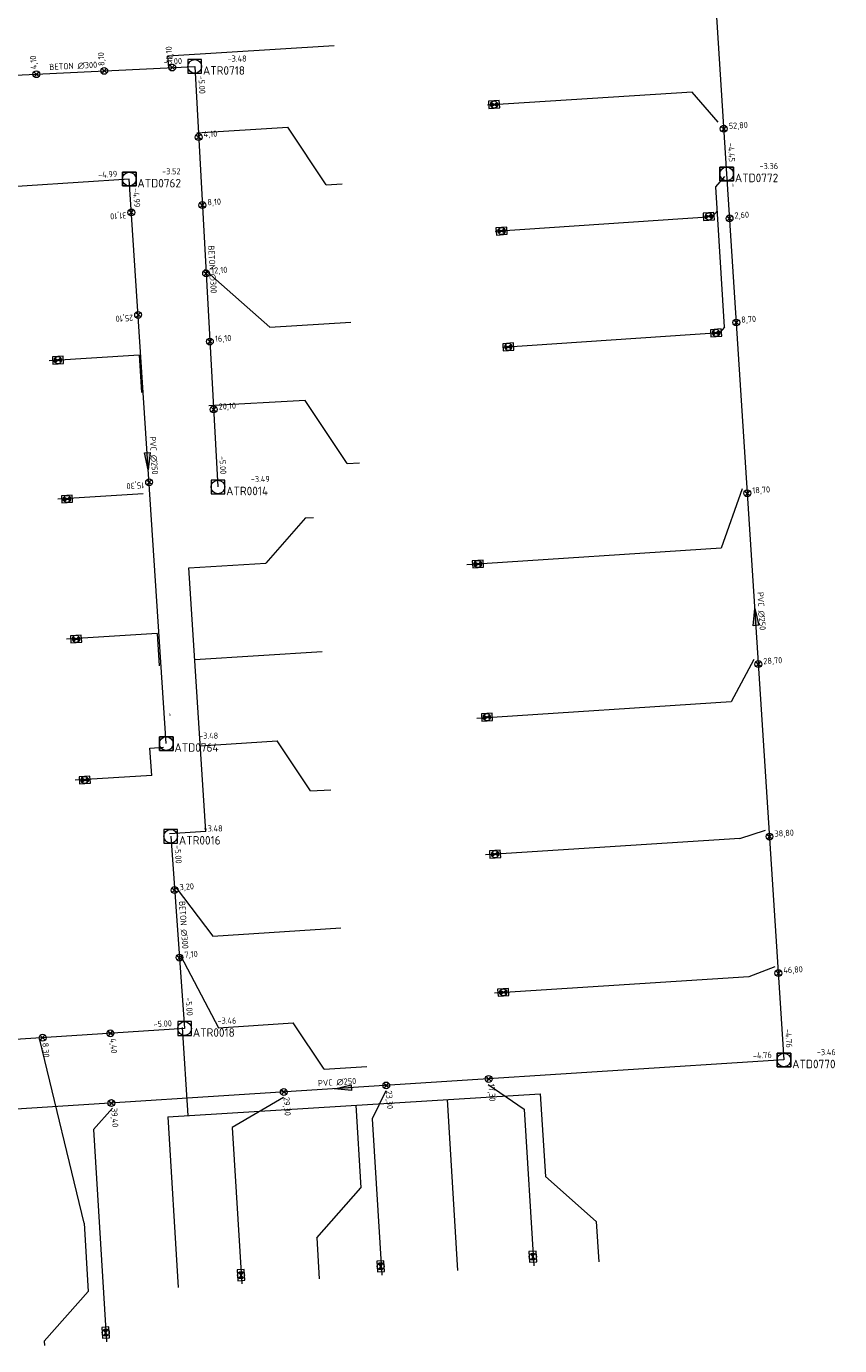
# Model space of a CAD drawing. Header units: metres. Extents: x 162232 to 162755, y 502539 to 502988.
# Tile 27 of 64: x 162628 to 162676, y 502576 to 502653. Entities that reach past the tile are written whole.
import ezdxf

# ---------------------------------------------------------------- set-up
doc = ezdxf.new("R2010")
doc.units = ezdxf.units.M
doc.header["$LTSCALE"] = 0.001
for name, color, linetype, lineweight in [('B-WE-RI-HWA_BOB-T18', 150, 'Continuous', 0), ('B-WE-RI-HWA_HUISAANSLUITING_PVC_125-G', 150, 'Continuous', 13), ('B-WE-RI-HWA_HULPSTUK_INLAAT-S', 150, 'Continuous', 13), ('B-WE-RI-HWA_HULPSTUK_INLAAT-T18', 150, 'Continuous', 0), ('B-WE-RI-HWA_MATERIAAL-T18', 150, 'Continuous', 0), ('B-WE-RI-HWA_PUTDEKSELHOOGTE-T18', 150, 'Continuous', 0), ('B-WE-RI-HWA_PUTNUMMER-T25', 150, 'Continuous', 0), ('B-WE-RI-HWA_RIOOLPUT_INSPECTIEPUT-S', 150, 'Continuous', 13), ('B-WE-RI-HWA_TRANSPORTLEIDING_BETON_300-G', 150, 'Continuous', 13), ('B-WE-RI-VWA_BOB-T18', 20, 'Continuous', 0), ('B-WE-RI-VWA_HUISAANSLUITING_PVC_125-G', 20, 'Continuous', 13), ('B-WE-RI-VWA_HULPSTUK_INLAAT-S', 20, 'Continuous', 13), ('B-WE-RI-VWA_HULPSTUK_INLAAT-T18', 20, 'Continuous', 0), ('B-WE-RI-VWA_HULPSTUK_ONTSTOPPINGSSTUK-S', 20, 'Continuous', 13), ('B-WE-RI-VWA_MATERIAAL-T18', 20, 'Continuous', 0), ('B-WE-RI-VWA_PUTDEKSELHOOGTE-T18', 20, 'Continuous', 0), ('B-WE-RI-VWA_PUTNUMMER-T25', 20, 'Continuous', 0), ('B-WE-RI-VWA_RIOOLPUT_INSPECTIEPUT-S', 20, 'Continuous', 13), ('B-WE-RI-VWA_STROOMRICHTING-S', 20, 'Continuous', 13), ('B-WE-RI-VWA_TRANSPORTLEIDING_PVC_250-G', 20, 'Continuous', 13), ('Default', 7, 'Continuous', 0)]:
    doc.layers.add(name, color=color, linetype=linetype, lineweight=lineweight)
doc.styles.add('NLCS-ISO', font='NLCS-ISO.ttf')

# ---------------------------------------------------------------- blocks, each defined once
blk = doc.blocks.new('SRI-STROOMRICHTING-SO')
at = {"layer": 'Default', "linetype": 'Continuous'}
blk.add_hatch(color=256, dxfattribs=at).paths.add_polyline_path([(-0.0025, 0.00083), (-0.0025, -0.00083), (0.0025, 0)])
at = {"flags": 128}
blk.add_lwpolyline([(0.0025, 0), (-0.0025, -0.00083), (-0.0025, 0.00083), (0.0025, 0)], dxfattribs=at)
blk = doc.blocks.new('B-SRI-PUT_VWA-SO')
at = {"flags": 128}
for points in [[(-0.002, 0.002), (0.002, 0.002), (0.002, -0.002), (-0.002, -0.002), (-0.002, 0.002)], [(0.002, -0.002), (0.002, 0.002), (-0.002, 0.002), (-0.002, -0.002), (0.002, -0.002)]]:
    blk.add_lwpolyline(points, dxfattribs=at)
blk.add_circle((0, 0), 0.002)
blk = doc.blocks.new('B-SRI-PUT_HWA-SO')
at = {"flags": 128}
blk.add_lwpolyline([(-0.002, -0.002), (0.002, -0.002), (0.002, 0.002), (-0.002, 0.002), (-0.002, -0.002)], dxfattribs=at)
blk.add_circle((0, 0), 0.002)
blk = doc.blocks.new('SRI-HULP_INLAAT-SO')
for p, q in [((-0.00071, 0.00071), (0.00071, -0.00071)), ((-0.00071, -0.00071), (0.00071, 0.00071))]:
    blk.add_line(p, q)
blk.add_circle((0, 0), 0.001)
blk = doc.blocks.new('SRI-HULP_ONTSTOP-SO')
at = {"layer": 'Default', "linetype": 'Continuous'}
h = blk.add_hatch(color=256, dxfattribs=at)
edge = h.paths.add_edge_path()
edge.add_arc((0, 0), 0.00105, 146.3099, 180)
edge.add_arc((0, 0), 0.00105, -180, -146.3099)
edge.add_line((-0.00087, -0.00058), (0, 0))
edge.add_line((0, 0), (-0.00087, 0.00058))
h = blk.add_hatch(color=256, dxfattribs=at)
edge = h.paths.add_edge_path()
edge.add_line((0, 0), (0.00087, -0.00058))
edge.add_arc((0, 0), 0.00105, -33.6901, 0)
edge.add_arc((0, 0), 0.00105, 0, 33.6901)
edge.add_line((0.00087, 0.00058), (0, 0))
for p, q in [((0.00087, 0.00058), (-0.00087, -0.00058)), ((-0.00087, 0.00058), (0.00087, -0.00058))]:
    blk.add_line(p, q)
at = {"flags": 128}
blk.add_lwpolyline([(-0.00158, -0.00105), (0.00157, -0.00105), (0.00157, 0.00105), (-0.00158, 0.00105), (-0.00158, -0.00105)], dxfattribs=at)
blk.add_circle((0, 0), 0.00105)

msp = doc.modelspace()

# ---------------------------------------------------------------- linework, layer by layer
at = {"layer": 'B-WE-RI-HWA_HUISAANSLUITING_PVC_125-G', "flags": 128}
for points in [[(162636.614, 502651.473), (162646.333, 502652.085)], [(162636.671, 502650.77), (162636.614, 502651.473)], [(162638.305, 502646.977), (162643.629, 502647.299)], [(162645.861, 502643.94), (162643.629, 502647.299)], [(162645.861, 502643.94), (162646.791, 502643.999)], [(162642.578, 502635.617), (162638.752, 502638.989)], [(162642.578, 502635.617), (162647.299, 502635.914)], [(162644.631, 502631.346), (162638.997, 502631.03)], [(162647.083, 502627.656), (162644.631, 502631.346)], [(162647.083, 502627.656), (162647.816, 502627.702)], [(162644.647, 502624.471), (162642.333, 502621.839)], [(162644.647, 502624.471), (162645.117, 502624.501)], [(162637.842, 502621.55), (162642.333, 502621.839)], [(162638.837, 502606.144), (162637.842, 502621.55)], [(162638.188, 502616.209), (162645.622, 502616.677)], [(162638.513, 502611.161), (162643.004, 502611.45)], [(162644.957, 502608.519), (162643.004, 502611.45)], [(162644.957, 502608.519), (162646.143, 502608.594)], [(162638.837, 502606.144), (162636.701, 502606.006)], [(162637.1, 502602.865), (162639.232, 502600.043)], [(162639.232, 502600.043), (162646.714, 502600.514)], [(162637.347, 502598.913), (162639.577, 502594.685)], [(162637.792, 502589.55), (162637.474, 502594.698)], [(162639.577, 502594.685), (162643.942, 502594.966)], [(162645.745, 502592.26), (162643.942, 502594.966)], [(162631.71, 502583.269), (162629.12, 502593.979)], [(162645.745, 502592.26), (162648.244, 502592.417)], [(162636.607, 502589.477), (162658.379, 502590.82)], [(162652.932, 502590.484), (162653.548, 502580.503)], [(162658.379, 502590.82), (162658.679, 502585.99)], [(162647.589, 502590.155), (162647.889, 502585.331)], [(162636.607, 502589.477), (162637.222, 502579.496)], [(162661.648, 502583.368), (162658.679, 502585.99)], [(162645.314, 502582.413), (162647.889, 502585.331)], [(162631.71, 502583.269), (162631.956, 502579.276)], [(162661.648, 502583.368), (162661.795, 502581.012)], [(162645.314, 502582.413), (162645.463, 502580.004)], [(162629.386, 502576.369), (162631.956, 502579.276)], [(162629.386, 502576.369), (162629.402, 502576.109)]]:
    msp.add_lwpolyline(points, dxfattribs=at)
at = {"layer": 'B-WE-RI-HWA_TRANSPORTLEIDING_BETON_300-G', "flags": 128}
for points in [[(162624.83, 502650.201), (162638.179, 502650.856)], [(162638.179, 502650.856), (162639.538, 502626.283)], [(162636.775, 502605.871), (162637.59, 502594.639)], [(162637.59, 502594.639), (162601.327, 502592.282)]]:
    msp.add_lwpolyline(points, dxfattribs=at)
at = {"layer": 'B-WE-RI-VWA_HUISAANSLUITING_PVC_125-G', "flags": 128}
for points in [[(162667.267, 502649.354), (162655.29, 502648.6)], [(162668.777, 502647.592), (162667.267, 502649.354)], [(162668.645, 502643.822), (162669.174, 502644.422)], [(162669.153, 502635.63), (162668.645, 502643.822)], [(162655.752, 502641.233), (162668.451, 502642.097)], [(162668.451, 502642.097), (162668.732, 502642.417)], [(162656.178, 502634.447), (162668.872, 502635.31)], [(162669.153, 502635.63), (162668.872, 502635.31)], [(162634.94, 502633.98), (162629.671, 502633.655)], [(162634.94, 502633.98), (162635.074, 502631.806)], [(162635.16, 502625.879), (162630.17, 502625.571)], [(162670.181, 502626.179), (162668.952, 502622.7)], [(162668.952, 502622.7), (162654.084, 502621.743)], [(162635.977, 502617.713), (162630.676, 502617.386)], [(162635.977, 502617.713), (162636.094, 502615.831)], [(162670.859, 502616.201), (162669.53, 502613.719)], [(162669.53, 502613.719), (162654.663, 502612.761)], [(162635.566, 502611.027), (162636.364, 502611.077)], [(162635.665, 502609.419), (162635.566, 502611.027)], [(162635.665, 502609.419), (162631.185, 502609.142)], [(162670.044, 502605.735), (162671.539, 502606.225)], [(162670.044, 502605.735), (162655.177, 502604.778)], [(162672.082, 502598.243), (162670.565, 502597.652)], [(162670.565, 502597.652), (162655.697, 502596.695)], [(162655.338, 502591.365), (162657.433, 502589.919)], [(162643.361, 502590.615), (162640.366, 502588.856)], [(162649.35, 502590.99), (162648.55, 502589.366)], [(162632.264, 502588.728), (162633.381, 502589.991)], [(162657.433, 502589.919), (162658.002, 502580.776)], [(162640.366, 502588.856), (162640.935, 502579.713)], [(162648.55, 502589.366), (162649.12, 502580.223)], [(162632.264, 502588.728), (162633.028, 502576.332)]]:
    msp.add_lwpolyline(points, dxfattribs=at)
at = {"layer": 'B-WE-RI-VWA_TRANSPORTLEIDING_PVC_250-G', "flags": 128}
for points in [[(162665.732, 502699.905), (162669.274, 502644.576)], [(162669.274, 502644.576), (162672.625, 502592.799)], [(162634.351, 502644.271), (162616.44, 502643.096)], [(162636.516, 502611.291), (162634.351, 502644.271)], [(162672.625, 502592.799), (162621.063, 502589.497)]]:
    msp.add_lwpolyline(points, dxfattribs=at)

# ---------------------------------------------------------------- block references
at = {"layer": 'B-WE-RI-HWA_HULPSTUK_INLAAT-S', "linetype": 'Continuous', "lineweight": 0, "xscale": 200, "yscale": 200}
for p, rotation in [((162628.925, 502650.402), 2.809098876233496), ((162632.89, 502650.596), 2.809098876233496), ((162636.866, 502650.792), 2.809098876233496), ((162638.407, 502646.732), 273.1654956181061), ((162638.627, 502642.758), 273.1654956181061), ((162638.848, 502638.764), 273.1654956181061), ((162639.068, 502634.781), 273.1654956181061), ((162639.287, 502630.817), 273.1654956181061), ((162637.003, 502602.729), 274.1501394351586), ((162637.29, 502598.78), 274.1501394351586), ((162629.288, 502594.099), 183.7188445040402), ((162633.249, 502594.357), 183.7188445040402)]:
    msp.add_blockref('SRI-HULP_INLAAT-SO', p, dxfattribs=dict(at, rotation=rotation))
at = {"layer": 'B-WE-RI-HWA_RIOOLPUT_INSPECTIEPUT-S', "linetype": 'Continuous', "lineweight": 0, "xscale": 200, "yscale": 200}
for p in [(162638.179, 502650.856), (162639.538, 502626.283), (162636.775, 502605.871), (162637.59, 502594.639)]:
    msp.add_blockref('B-SRI-PUT_HWA-SO', p, dxfattribs=at)
at = {"layer": 'B-WE-RI-VWA_HULPSTUK_INLAAT-S', "linetype": 'Continuous', "lineweight": 0, "xscale": 200, "yscale": 200}
for p, rotation in [((162669.105, 502647.213), 273.6629091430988), ((162634.479, 502642.324), 93.75584099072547), ((162669.442, 502641.981), 273.7030101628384), ((162634.872, 502636.337), 93.75584099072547), ((162669.836, 502635.894), 273.7030101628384), ((162635.514, 502626.558), 93.75584099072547), ((162670.482, 502625.915), 273.7030101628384), ((162671.128, 502615.936), 273.7030101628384), ((162671.78, 502605.857), 273.7030101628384), ((162672.297, 502597.874), 273.7030101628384), ((162655.36, 502591.693), 183.6641843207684), ((162643.385, 502590.926), 183.6641843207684), ((162649.373, 502591.31), 183.6641843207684), ((162633.306, 502590.281), 183.6641843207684)]:
    msp.add_blockref('SRI-HULP_INLAAT-SO', p, dxfattribs=dict(at, rotation=rotation))
at = {"layer": 'B-WE-RI-VWA_HULPSTUK_ONTSTOPPINGSSTUK-S', "linetype": 'Continuous', "lineweight": 0, "xscale": 200, "yscale": 200}
for p, rotation in [((162655.681, 502648.629), 183.6022947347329), ((162668.231, 502642.091), 3.892102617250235), ((162656.117, 502641.238), 3.892102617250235), ((162668.659, 502635.287), 3.892102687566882), ((162656.514, 502634.469), 3.892102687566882), ((162630.184, 502633.694), 183.5326363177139), ((162630.712, 502625.582), 183.532636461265), ((162654.731, 502621.784), 183.684283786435), ((162631.244, 502617.404), 183.53263651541), ((162655.262, 502612.832), 183.684283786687), ((162631.753, 502609.16), 183.5326364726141), ((162655.736, 502604.829), 183.6842837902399), ((162656.215, 502596.754), 183.6842837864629), ((162657.947, 502581.306), 273.563220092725), ((162640.886, 502580.228), 273.563220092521), ((162649.049, 502580.744), 273.563220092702), ((162632.979, 502576.87), 273.5263928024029)]:
    msp.add_blockref('SRI-HULP_ONTSTOP-SO', p, dxfattribs=dict(at, rotation=rotation))
at = {"layer": 'B-WE-RI-VWA_RIOOLPUT_INSPECTIEPUT-S', "linetype": 'Continuous', "lineweight": 0, "xscale": 200, "yscale": 200}
for p in [(162634.351, 502644.271), (162669.274, 502644.576), (162636.516, 502611.291), (162672.625, 502592.799)]:
    msp.add_blockref('B-SRI-PUT_VWA-SO', p, dxfattribs=at)
at = {"layer": 'B-WE-RI-VWA_STROOMRICHTING-S', "linetype": 'Continuous', "lineweight": 0, "xscale": 200, "yscale": 200}
for p, rotation in [((162635.434, 502627.781), 273.7558409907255), ((162670.949, 502618.688), 93.70301016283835), ((162646.844, 502591.148), 183.6641843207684)]:
    msp.add_blockref('SRI-STROOMRICHTING-SO', p, dxfattribs=dict(at, rotation=rotation))

# ---------------------------------------------------------------- texts
at = {"layer": 'B-WE-RI-HWA_BOB-T18', "linetype": 'Continuous', "lineweight": 0, "char_height": 0.36, "attachment_point": 7, "line_spacing_factor": 0.8, "style": 'NLCS-ISO'}
for insert, rotation in [((162636.372, 502650.949), 2.8091), ((162638.39, 502650.317), 273.1655), ((162639.62, 502628.09), 273.1655), ((162636.996, 502605.336), 274.15014), ((162637.64, 502596.447), 274.15014), ((162635.782, 502594.703), 3.71884)]:
    msp.add_mtext('{\\C256;-5.00}', dxfattribs=dict(at, insert=insert, rotation=rotation))
at = {"layer": 'B-WE-RI-HWA_HULPSTUK_INLAAT-T18', "linetype": 'Continuous', "lineweight": 0, "char_height": 0.36, "attachment_point": 7, "line_spacing_factor": 0.8, "style": 'NLCS-ISO'}
for s, insert, rotation in [('{\\C256;12,10}', (162636.969, 502651.097), 92.8091), ('{\\C256;4,10}', (162629.029, 502650.707), 92.8091), ('{\\C256;8,10}', (162632.994, 502650.902), 92.8091), ('{\\C256;4,10}', (162638.713, 502646.63), 3.1655), ('{\\C256;8,10}', (162638.933, 502642.656), 3.1655), ('{\\C256;12,10}', (162639.154, 502638.662), 3.1655), ('{\\C256;16,10}', (162639.374, 502634.679), 3.1655), ('{\\C256;20,10}', (162639.593, 502630.715), 3.1655), ('{\\C256;3,20}', (162637.311, 502602.632), 4.15014), ('{\\C256;7,10}', (162637.597, 502598.683), 4.15014), ('{\\C256;8,30}', (162629.188, 502593.792), 273.71884), ('{\\C256;4,40}', (162633.15, 502594.05), 273.71884)]:
    msp.add_mtext(s, dxfattribs=dict(at, insert=insert, rotation=rotation))
at = {"layer": 'B-WE-RI-HWA_MATERIAAL-T18', "linetype": 'Continuous', "lineweight": 0, "char_height": 0.36, "attachment_point": 8, "line_spacing_factor": 0.8, "style": 'NLCS-ISO'}
for insert, rotation in [((162631.088, 502650.689), 2.8091), ((162639.017, 502638.987), 273.1655), ((162637.334, 502600.675), 274.15014)]:
    msp.add_mtext('{\\C256;BETON ∅300}', dxfattribs=dict(at, insert=insert, rotation=rotation))
at = {"layer": 'B-WE-RI-HWA_PUTDEKSELHOOGTE-T18', "linetype": 'Continuous', "lineweight": 0, "char_height": 0.36, "attachment_point": 7, "line_spacing_factor": 0.8, "style": 'NLCS-ISO'}
for s, insert in [('{\\C256;-3.48}', (162640.099, 502651.137)), ('{\\C256;-3.49}', (162641.458, 502626.564)), ('{\\C256;-3.48}', (162638.695, 502606.152)), ('{\\C256;-3.46}', (162639.51, 502594.92))]:
    msp.add_mtext(s, dxfattribs=dict(at, insert=insert))
at = {"layer": 'B-WE-RI-HWA_PUTNUMMER-T25', "linetype": 'Continuous', "lineweight": 0, "char_height": 0.5, "attachment_point": 7, "line_spacing_factor": 0.8, "style": 'NLCS-ISO'}
for s, insert in [('{\\C256;ATR0718}', (162638.659, 502650.371)), ('{\\C256;ATR0014}', (162640.018, 502625.798)), ('{\\C256;ATR0016}', (162637.255, 502605.386)), ('{\\C256;ATR0018}', (162638.07, 502594.154))]:
    msp.add_mtext(s, dxfattribs=dict(at, insert=insert))
at = {"layer": 'B-WE-RI-VWA_BOB-T18', "linetype": 'Continuous', "lineweight": 0, "char_height": 0.36, "attachment_point": 7, "line_spacing_factor": 0.8, "style": 'NLCS-ISO'}
for s, insert, rotation in [('{\\C256;-4.45}', (162669.34, 502646.384), 273.66291), ('{\\C256;-4.99}', (162632.543, 502644.334), 3.75335), ('{\\C256;-4.99}', (162634.568, 502643.734), 273.75584), ('{\\C256;-}', (162669.49, 502644.039), 273.70301), ('{\\C256;-}', (162636.579, 502613.099), 273.75584), ('{\\C256;-4.76}', (162672.69, 502594.607), 273.70301), ('{\\C256;-4.76}', (162670.817, 502592.865), 3.66418)]:
    msp.add_mtext(s, dxfattribs=dict(at, insert=insert, rotation=rotation))
at = {"layer": 'B-WE-RI-VWA_HULPSTUK_INLAAT-T18', "linetype": 'Continuous', "lineweight": 0, "char_height": 0.36, "attachment_point": 7, "line_spacing_factor": 0.8, "style": 'NLCS-ISO'}
for s, insert, rotation in [('{\\C256;52,80}', (162669.412, 502647.113), 3.66291), ('{\\C256;31,10}', (162634.172, 502642.423), 183.75584), ('{\\C256;2,60}', (162669.749, 502641.882), 3.70301), ('{\\C256;25,10}', (162634.565, 502636.436), 183.75584), ('{\\C256;8,70}', (162670.143, 502635.795), 3.70301), ('{\\C256;15,30}', (162635.207, 502626.657), 183.75584), ('{\\C256;18,70}', (162670.789, 502625.816), 3.70301), ('{\\C256;28,70}', (162671.435, 502615.837), 3.70301), ('{\\C256;38,80}', (162672.087, 502605.758), 3.70301), ('{\\C256;46,80}', (162672.604, 502597.775), 3.70301), ('{\\C256;17,30}', (162655.261, 502591.386), 273.66418), ('{\\C256;29,30}', (162643.286, 502590.62), 273.66418), ('{\\C256;23,30}', (162649.273, 502591.003), 273.66418), ('{\\C256;39,40}', (162633.206, 502589.974), 273.66418)]:
    msp.add_mtext(s, dxfattribs=dict(at, insert=insert, rotation=rotation))
at = {"layer": 'B-WE-RI-VWA_MATERIAAL-T18', "linetype": 'Continuous', "lineweight": 0, "char_height": 0.36, "attachment_point": 8, "line_spacing_factor": 0.8, "style": 'NLCS-ISO'}
for insert, rotation in [((162635.593, 502628.111), 273.75584), ((162671.11, 502619.017), 273.70301), ((162646.515, 502591.308), 3.66418)]:
    msp.add_mtext('{\\C256;PVC ∅250}', dxfattribs=dict(at, insert=insert, rotation=rotation))
at = {"layer": 'B-WE-RI-VWA_PUTDEKSELHOOGTE-T18', "linetype": 'Continuous', "lineweight": 0, "char_height": 0.36, "attachment_point": 7, "line_spacing_factor": 0.8, "style": 'NLCS-ISO'}
for s, insert in [('{\\C256;-3.36}', (162671.194, 502644.857)), ('{\\C256;-3.52}', (162636.271, 502644.552)), ('{\\C256;-3.48}', (162638.436, 502611.572)), ('{\\C256;-3.46}', (162674.545, 502593.08))]:
    msp.add_mtext(s, dxfattribs=dict(at, insert=insert))
at = {"layer": 'B-WE-RI-VWA_PUTNUMMER-T25', "linetype": 'Continuous', "lineweight": 0, "char_height": 0.5, "attachment_point": 7, "line_spacing_factor": 0.8, "style": 'NLCS-ISO'}
for s, insert in [('{\\C256;ATD0772}', (162669.754, 502644.091)), ('{\\C256;ATD0762}', (162634.831, 502643.786)), ('{\\C256;ATD0764}', (162636.996, 502610.806)), ('{\\C256;ATD0770}', (162673.105, 502592.314))]:
    msp.add_mtext(s, dxfattribs=dict(at, insert=insert))

doc.saveas('drawing.dxf')
